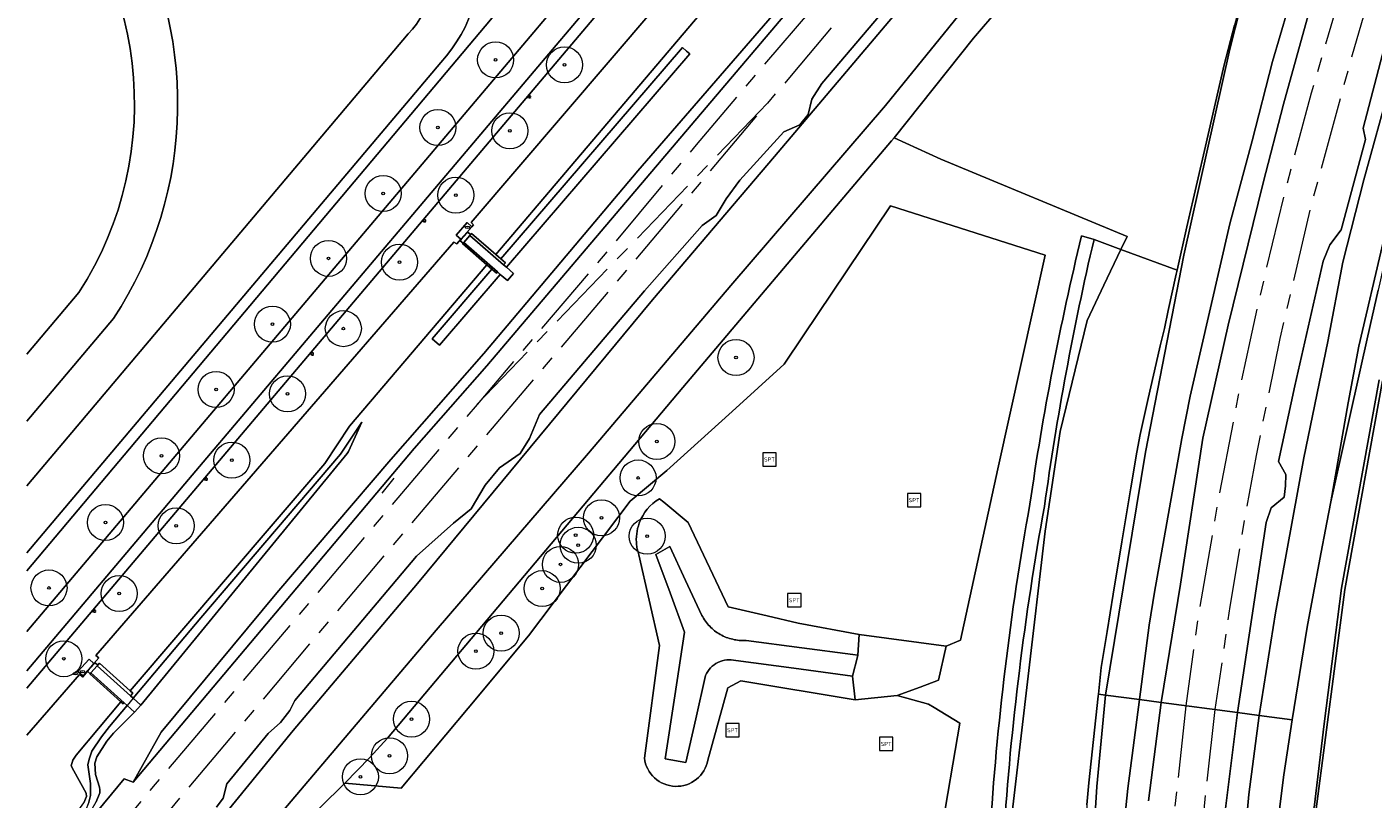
# Model space of a CAD drawing. Header units: metres. Extents: x 187482 to 189800, y 333582 to 335019.
# Tile 18 of 256: x 187483 to 187670, y 333911 to 334018. Entities that reach past the tile are written whole.
import ezdxf
from ezdxf.enums import TextEntityAlignment as Align

# ---------------------------------------------------------------- set-up
doc = ezdxf.new("R2010")
doc.units = ezdxf.units.M
doc.linetypes.add('AM-AS-SO', pattern=[16, 10, -2, 2, -2])
doc.layers.get('0').update_dxf_attribs({"color": 252, "lineweight": 18})
for name, color, linetype, lineweight in [('B-WE-AM-AS_SPOOR_TREIN-G', 252, 'AM-AS-SO', 18), ('B-WE-GR-BEPLANTING_CULTUUR_BOSPLANTSOEN-GV', 252, 'Continuous', 18), ('B-WE-GR-BEPLANTING_CULTUUR_HEESTERS-GV', 252, 'Continuous', 18), ('B-WE-GR-BOOM-S', 252, 'Continuous', 18), ('B-WE-GR-GRAS-GV', 252, 'Continuous', 18), ('B-WE-GW-TALUD_KRUIN-G', 252, 'Continuous', 18), ('B-WE-IE-MEUBILAIR-S', 252, 'Continuous', 18), ('B-WE-IE-MEUBILAIR_WEGMEUBILAIR-S', 252, 'Continuous', 18), ('B-WE-IE-TERREINAFSCHEIDING_KUNSTMATIG_HEKWERK-G', 252, 'IE-TERREINAFSCHEIDING_KUNSTMATIG-SO', 18), ('B-WE-KW-KUNSTWERK_GELUIDSWERING_SCHERM-G', 252, 'Continuous', 18), ('B-WE-OG-TERREIN_BEGROEID-GV', 252, 'Continuous', 18), ('B-WE-OG-WATER_GREPPEL-GV', 252, 'Continuous', 18), ('B-WE-OG-WEG-GV', 252, 'Continuous', 18), ('B-WE-VH-GESLOTENVERHARDING-GV', 252, 'Continuous', 18), ('B-WE-VH-GESLOTENVERHARDING_ASFALT-GV', 252, 'Continuous', 18), ('B-WE-VH-HALFVERHARDING-GV', 252, 'Continuous', 18), ('B-WE-VH-HALFVERHARDING_GRASBETONSTEEN-GV', 252, 'Continuous', 18), ('B-WE-VH-ONVERHARD-GV', 252, 'Continuous', 18), ('B-WE-VH-OPENVERHARDING_TEGEL-GV', 252, 'Continuous', 18), ('B-WE-VH-ROOSTER-GV', 252, 'Continuous', 18)]:
    doc.layers.add(name, color=color, linetype=linetype, lineweight=lineweight)
doc.styles.add('NLCS-ISO', font='NLCS-ISO.ttf')
doc.linetypes.add('IE-TERREINAFSCHEIDING_KUNSTMATIG-SO', pattern='A,4,[82,NLCS.SHX,S=0.75,R=90,X=0,Y=0],4,-2', length=10)

# ---------------------------------------------------------------- blocks, each defined once
blk = doc.blocks.new('SIE-MEUBILAIR_PAAL_LICHTMAST-SO')
for points in [[(-0.62, 0), (-1, 0)], [(-0.71, 0.71), (-0.44, 0.44)], [(0, 1), (0, 0.62)], [(0.44, 0.44), (0.71, 0.71)], [(1, 0), (0.62, 0)], [(-0.71, -0.71), (-0.44, -0.44)], [(0, -0.62), (0, -1)], [(0.44, -0.44), (0.71, -0.71)]]:
    blk.add_lwpolyline(points)
blk.add_circle((0, 0), 0.5)
blk = doc.blocks.new('SIE-MEUBILAIR_PUT_BRANDKRAAN-SO')
blk.add_ellipse((0, 0), major_axis=(1.25, 0), ratio=0.54)
at = {"style": 'NLCS-ISO'}
blk.add_text('bk', height=0.75, dxfattribs=at).set_placement((0.03, 0), align=Align.MIDDLE_CENTER)
blk = doc.blocks.new('SIE-MEUBILAIR_PUT_WATERLEIDINGPUT-SO')
blk.add_ellipse((0, 0), major_axis=(1.25, 0), ratio=0.54)
at = {"style": 'NLCS-ISO'}
blk.add_text('wl', height=0.75, dxfattribs=at).set_placement((-0.14, 0), align=Align.MIDDLE_CENTER)
blk = doc.blocks.new('SIE-WEG_SPEELTOESTEL-SO')
at = {"flags": 128}
blk.add_lwpolyline([(-3.75, -3.75), (3.75, -3.75), (3.75, 3.75), (-3.75, 3.75)], close=True, dxfattribs=at)
at = {"style": 'NLCS-ISO'}
blk.add_text('SPT', height=2.25, dxfattribs=at).set_placement((0, 0), align=Align.MIDDLE_CENTER)
blk = doc.blocks.new('SGR-BOOM_GBKN-SO')
at = {"color": 0, "linetype": 'ByBlock', "lineweight": 18}
for radius in [2, 0.15]:
    blk.add_circle((0, 0), radius, dxfattribs=at)

msp = doc.modelspace()

# ---------------------------------------------------------------- linework, layer by layer
at = {"layer": 'B-WE-AM-AS_SPOOR_TREIN-G', "flags": 128}
for points in [[(187824.369, 334305.812), (187755.863, 334217.558), (187743.5, 334201.789), (187724.013, 334177.543), (187707.075, 334157.263), (187688.211, 334135.06), (187656.566, 334097.463), (187612.137, 334044.897), (187575.676, 334002.046), (187563.794, 333987.812), (187545.282, 333966.024), (187500.604, 333913.329), (187482.806, 333892.169)], [(187701.768, 334114.488), (187697.783, 334106.453), (187691.563, 334093.204), (187686.36, 334081.371), (187682.946, 334073.284), (187679.072, 334063.537), (187675.685, 334054.624), (187672.031, 334044.496), (187668.551, 334034.257), (187664.695, 334021.758), (187661.016, 334009.216), (187657.287, 333995.239), (187654.601, 333984.119), (187652.53, 333974.99), (187650.895, 333967.292), (187648.043, 333952.387), (187645.429, 333937.286), (187643.617, 333924.219)], [(187705.245, 334112.758), (187700.595, 334103.262), (187694.408, 334089.728), (187689.933, 334079.453), (187686.199, 334070.461), (187680.719, 334056.38), (187676.457, 334044.698), (187672.574, 334033.358), (187668.335, 334020.045), (187666.247, 334012.892), (187661.052, 333993.847), (187656.645, 333975.142), (187653.355, 333958.934), (187651.461, 333948.496), (187649.741, 333938.003), (187647.635, 333923.687)], [(187657.283, 334090.785), (187650.742, 334083.617), (187627.494, 334057.064), (187602.703, 334028.162), (187589.09, 334011.919), (187585.552, 334007.808), (187567.11, 333985.962), (187535.246, 333948.479), (187493.226, 333898.623), (187482.806, 333886.386)], [(187585.552, 334007.808), (187565.698, 333987.168), (187564.997, 333986.515), (187545.282, 333966.024)], [(187643.617, 333924.219), (187641.724, 333906.791), (187640.513, 333893.943), (187639.938, 333886.125), (187639.054, 333870.758), (187638.678, 333862.809), (187638.307, 333842.654), (187638.214, 333829.218), (187638.404, 333799.388), (187638.686, 333772.218), (187638.64, 333765.4), (187639.412, 333652.995), (187639.739, 333621.568), (187639.667, 333612.356), (187639.768, 333601.215), (187639.965, 333591.072), (187640.001, 333583.97)], [(187647.635, 333923.687), (187645.892, 333907.884), (187644.602, 333894.454), (187644.088, 333888.4), (187643.357, 333877.223), (187642.828, 333865.183), (187642.586, 333857.201), (187642.252, 333835.682), (187642.244, 333827.335), (187642.307, 333806.317), (187642.663, 333754.637), (187642.965, 333731.791), (187643.251, 333692.016), (187643.22, 333680.41), (187643.461, 333655.601), (187643.488, 333635.78), (187643.65, 333626.203), (187643.965, 333587.892), (187643.977, 333583.97)]]:
    msp.add_lwpolyline(points, dxfattribs=at)
at = {"layer": 'B-WE-GR-BEPLANTING_CULTUUR_BOSPLANTSOEN-GV', "flags": 128}
for points in [[(187609.618, 334000.042), (187603.122, 334003.005), (187602.791, 334002.604), (187599.723, 333998.977), (187573.809, 333968.347), (187532.842, 333919.736), (187530.406, 333917.028), (187526.901, 333913.468), (187534.749, 333912.782), (187544.033, 333923.892), (187552.4, 333933.904), (187566.527, 333952.616), (187571.618, 333956.859), (187580.656, 333965.05), (187587.896, 333971.612), (187590.525, 333975.521), (187602.657, 333993.559), (187624.101, 333986.719), (187617.507, 333957.062), (187612.333, 333933.328), (187610.382, 333932.467), (187609.302, 333927.752), (187606.738, 333926.818), (187603.548, 333925.655), (187607.903, 333924.447), (187608.682, 333923.971), (187612.234, 333921.801), (187609.639, 333906.339)], [(187629.152, 333989.42), (187630.876, 333988.911), (187634.615, 333987.528), (187635.478, 333989.313), (187609.618, 334000.042)]]:
    msp.add_lwpolyline(points, dxfattribs=at)
at = {"layer": 'B-WE-GR-BEPLANTING_CULTUUR_BOSPLANTSOEN-GV'}
for points in [[(187625.121, 333970.886, -0.0119233), (187629.152, 333989.42)], [(187621.982, 333952.18, -0.0120303), (187625.121, 333970.886)], [(187618.54, 333929.332, -0.0145307), (187621.982, 333952.18)], [(187616.43, 333906.323, -0.0145175), (187618.54, 333929.332)]]:
    msp.add_lwpolyline(points, format="xyb", dxfattribs=at)
at = {"layer": 'B-WE-GR-BEPLANTING_CULTUUR_HEESTERS-GV', "flags": 128}
msp.add_lwpolyline([(187670.423, 333969.427), (187665.231, 333940.519), (187662.826, 333921.7), (187661.423, 333910.109), (187657.934, 333907.01), (187655.6, 333878.333), (187654.482, 333859.328), (187655.624, 333855.165), (187655.428, 333851.492), (187654.693, 333830.938), (187653.836, 333791.307), (187653.533, 333791.318), (187653.507, 333790.943), (187654.61, 333790.767), (187654.676, 333815.928), (187655.278, 333838.554), (187656.127, 333855.452), (187655.016, 333860.237), (187655.624, 333870.751), (187656.7, 333887.9), (187658.386, 333906.672), (187661.669, 333909.543), (187665.698, 333940.361), (187670.89, 333969.269)], dxfattribs=at)
at = {"layer": 'B-WE-GR-GRAS-GV', "flags": 128}
for points in [[(187482.806, 333897.992), (187487.91, 333903.943), (187496.309, 333914.082), (187497.567, 333913.637), (187501.418, 333920.571), (187517.488, 333939.89), (187533.308, 333958.387), (187546.216, 333973.088), (187567.583, 333998.442), (187591.007, 334025.504), (187609.533, 334048.028), (187629.989, 334071.91), (187666.129, 334114.818), (187667.555, 334115.702), (187688.794, 334141.65), (187702.22, 334158.515)], [(187482.806, 333877.609), (187505.587, 333903.44), (187519.73, 333920.775), (187537.023, 333941.181), (187569.588, 333980.551), (187586.525, 334000.4), (187615.228, 334034.286), (187634.094, 334056.384), (187664.698, 334092.477), (187667.023, 334094.823), (187667.924, 334095.527), (187668.971, 334096.192), (187670.418, 334098.304)], [(187670.418, 334098.304), (187668.971, 334096.192), (187667.924, 334095.527), (187667.023, 334094.823), (187664.698, 334092.477), (187634.094, 334056.384), (187615.228, 334034.286), (187586.525, 334000.4), (187569.588, 333980.551), (187537.023, 333941.181), (187519.73, 333920.775), (187505.587, 333903.44), (187482.806, 333877.609)], [(187482.806, 333869.123), (187507.34, 333896.689), (187539.599, 333934.725), (187560.708, 333959.256), (187580.496, 333982.507), (187601.944, 334007.483), (187623.903, 334034.571), (187647.844, 334063.011), (187660.121, 334076.849), (187666.157, 334084.105), (187667.905, 334087.142), (187670.191, 334090.14)], [(187671.057, 334060.831), (187669.275, 334056.133), (187665.93, 334046.804), (187663.751, 334040.317), (187657.77, 334020.816), (187655.652, 334013.572), (187652.842, 334002.596), (187649.71, 333991.05), (187644.215, 333967.162), (187643.077, 333961.271), (187639.251, 333939.966), (187638.544, 333935.416), (187637.182, 333925.071), (187640.178, 333924.676), (187642.887, 333941.067), (187645.962, 333961.356), (187649.501, 333976.999), (187654.33, 333996.777), (187657.174, 334007.658), (187660.68, 334020.325), (187663.756, 334030.511), (187667.89, 334042.782), (187675.033, 334063.386)], [(187618.058, 334039.881), (187593.125, 334010.543), (187591.731, 334008.378), (187591.223, 334006.243), (187590.033, 334004.806), (187587.856, 334003.82), (187581.748, 333997.129), (187579.812, 333994.55), (187578.45, 333992.226), (187576.494, 333990.826), (187568.502, 333981.778), (187553.935, 333964.633), (187552.544, 333961.271), (187551.231, 333959.205), (187548.386, 333957.213), (187546.396, 333954.812), (187544.436, 333951.523), (187541.987, 333949.568), (187536.853, 333944.976), (187519.963, 333924.959), (187519.31, 333923.576), (187517.978, 333921.895), (187516.286, 333920.38), (187510.564, 333913.385), (187510.056, 333911.417), (187509.122, 333910.135)], [(187506.437, 333893.437), (187526.2, 333912.756), (187526.901, 333913.468), (187530.406, 333917.028), (187532.842, 333919.736), (187573.809, 333968.347), (187599.723, 333998.977), (187602.791, 334002.604), (187603.122, 334003.005), (187614.174, 334016.819), (187621.46, 334025.376)], [(187651.893, 334023.902), (187649.713, 334015.324), (187643.328, 333986.718), (187638.042, 333959.375), (187632.472, 333925.694), (187637.182, 333925.071), (187638.544, 333935.416), (187639.251, 333939.966), (187643.077, 333961.271), (187644.215, 333967.162), (187649.71, 333991.05), (187652.842, 334002.596), (187655.652, 334013.572), (187657.77, 334020.816)], [(187650.386, 334018.616), (187648.942, 334013.128), (187648.106, 334009.54), (187646.357, 334001.835), (187645.172, 333996.862), (187643.763, 333990.652), (187642.397, 333984.65), (187642.265, 333984.068), (187641.184, 333979.056), (187640.645, 333976.561), (187640.044, 333974.155), (187639.5, 333971.719), (187638.373, 333966.825), (187637.301, 333961.858), (187636.811, 333959.388), (187635.97, 333954.429), (187634.744, 333946.955), (187633.55, 333939.681), (187632.709, 333934.536), (187631.868, 333929.514), (187631.493, 333925.824)], [(187672.178, 334019.54), (187668.215, 334004.345), (187668.538, 334002.758), (187665.147, 333990.231), (187663.585, 333988.146), (187662.651, 333985.888), (187658.723, 333968.618), (187656.488, 333958.081), (187657.507, 333956.296), (187657.448, 333954.717), (187657.275, 333953.141), (187655.479, 333951.671), (187654.777, 333949.632), (187650.764, 333923.278), (187653.782, 333922.88), (187656.053, 333937.102), (187660.012, 333958.63), (187663.315, 333974.736), (187665.424, 333985.76), (187668.333, 333997.177), (187671.984, 334010.388)], [(187671.984, 334010.388), (187668.333, 333997.177), (187665.424, 333985.76), (187663.315, 333974.736), (187660.012, 333958.63), (187656.053, 333937.102), (187653.782, 333922.88), (187658.391, 333922.279), (187660.448, 333935.105), (187662.222, 333944.554), (187663.177, 333949.639), (187663.756, 333952.509), (187666.146, 333966.235), (187667.604, 333974.089), (187670.976, 333988.516)], [(187670.976, 333988.516), (187667.604, 333974.089), (187666.146, 333966.235), (187663.756, 333952.509), (187668.077, 333972.039), (187669.198, 333976.957), (187670.306, 333981.853)], [(187482.806, 333900.957), (187489.765, 333909.459), (187490.713, 333910.739), (187491.056, 333911.651), (187491.035, 333912.076), (187489.323, 333915.202), (187488.942, 333915.886), (187489.195, 333916.687), (187489.657, 333917.381), (187495.835, 333924.772), (187491.556, 333928.642), (187491.576, 333928.664)], [(187629.705, 333887.784), (187631.272, 333912.997), (187632.472, 333925.694), (187631.493, 333925.824), (187631.464, 333925.546), (187630.168, 333913.506), (187629.883, 333910.489)], [(187634.632, 333903.768), (187635.58, 333912.761), (187637.182, 333925.071), (187632.472, 333925.694), (187631.272, 333912.997), (187629.705, 333887.784)], [(187638.436, 333911.045), (187640.178, 333924.676), (187637.182, 333925.071), (187635.58, 333912.761), (187634.632, 333903.768)], [(187482.806, 333899.015), (187491.7, 333909.664), (187492.437, 333910.879), (187492.904, 333912.134), (187492.914, 333912.534), (187492.863, 333912.915), (187492.303, 333914.67), (187492.221, 333916.273), (187492.489, 333917.112), (187493.9, 333919.282), (187494.806, 333920.435), (187496.913, 333922.499), (187497.736, 333923.332), (187496.716, 333924.254)], [(187651.133, 333898.585), (187652.341, 333911.884), (187653.782, 333922.88), (187650.764, 333923.278), (187649.101, 333909.958)], [(187655.92, 333904.379), (187657.192, 333914.614), (187658.391, 333922.279), (187653.782, 333922.88), (187652.341, 333911.884), (187651.133, 333898.585)]]:
    msp.add_lwpolyline(points, dxfattribs=at)
at = {"layer": 'B-WE-GR-GRAS-GV'}
for points in [[(187670.191, 334090.14), (187667.905, 334087.142), (187666.157, 334084.105), (187660.121, 334076.849), (187647.844, 334063.011), (187623.903, 334034.571), (187601.944, 334007.483), (187580.496, 333982.507), (187560.708, 333959.256), (187539.599, 333934.725), (187507.34, 333896.689), (187482.806, 333869.123)], [(187631.493, 333925.824), (187632.472, 333925.694), (187638.042, 333959.375), (187643.328, 333986.718), (187649.713, 334015.324), (187651.893, 334023.902), (187653.343, 334029.237), (187654.887, 334034.356), (187658.306, 334045.085), (187660.405, 334051.026), (187665.403, 334063.506), (187668.761, 334073.035), (187670.219, 334076.882)], [(187576.85, 334020.951), (187547.853, 333986.831), (187548.573, 333986.202), (187573.762, 334015.529), (187574.326, 334015.045), (187574.778, 334014.657), (187549.341, 333985.04), (187550.324, 333984.181), (187549.468, 333983.202), (187548.494, 333984.054), (187540.074, 333974.25), (187539.058, 333975.123), (187547.335, 333984.76), (187546.622, 333985.383), (187527.587, 333962.985), (187524.136, 333957.809), (187497.124, 333926.304), (187497.489, 333925.974), (187497.157, 333925.607), (187497.554, 333925.249), (187506.954, 333936.417), (187526.328, 333959.128), (187529.285, 333963.536), (187527.436, 333959.505), (187527.228, 333959.197), (187498.607, 333924.296), (187497.736, 333923.332), (187496.913, 333922.499), (187494.806, 333920.435), (187493.9, 333919.282), (187492.489, 333917.112), (187492.221, 333916.273), (187492.303, 333914.67), (187492.863, 333912.915), (187492.914, 333912.534), (187492.904, 333912.134), (187492.437, 333910.879)], [(187491.576, 333928.664), (187491.206, 333928.999), (187491.307, 333929.111), (187491.295, 333929.122), (187490.509, 333928.202), (187490.093, 333928.54), (187482.806, 333920.137)], [(187496.716, 333924.254), (187494.252, 333921.327), (187493.159, 333919.887), (187491.796, 333917.906), (187491.426, 333916.815), (187491.267, 333916.021), (187491.616, 333913.42), (187491.623, 333911.752), (187491.406, 333910.844), (187490.876, 333909.562), (187489.855, 333908.238), (187488.138, 333906.407), (187482.806, 333899.986)], [(187491.406, 333910.844), (187491.623, 333911.752), (187491.616, 333913.42), (187491.267, 333916.021), (187491.426, 333916.815), (187491.796, 333917.906), (187493.159, 333919.887), (187494.252, 333921.327), (187496.716, 333924.254), (187496.285, 333924.643), (187496.147, 333924.49), (187495.835, 333924.772), (187489.657, 333917.381), (187489.195, 333916.687), (187488.942, 333915.886), (187489.323, 333915.202), (187491.035, 333912.076), (187491.056, 333911.651), (187490.713, 333910.739)]]:
    msp.add_lwpolyline(points, dxfattribs=at)
at = {"layer": 'B-WE-GR-GRAS-GV', "flags": 128}
for points in [[(187595.794, 334050.318), (187595.403, 334050.63), (187595.489, 334050.737), (187595.397, 334050.811), (187544.442, 333991.267), (187544.79, 333990.947), (187544.54, 333990.663), (187543.85, 333989.879), (187543.91, 333989.827), (187543.998, 333989.928), (187544.375, 333989.599), (187544.51, 333989.753), (187547.853, 333986.831), (187576.85, 334020.951), (187599.533, 334047.163), (187595.712, 334050.215)], [(187543.322, 333988.394), (187542.945, 333988.723), (187543.084, 333988.881), (187543.02, 333988.937), (187542.461, 333988.301), (187542.054, 333988.546), (187492.387, 333931.186), (187492.777, 333930.856), (187492.101, 333930.065), (187492.139, 333930.031), (187492.279, 333930.186), (187492.65, 333929.85), (187492.898, 333930.125), (187497.124, 333926.304), (187524.136, 333957.809), (187527.587, 333962.985), (187546.622, 333985.383), (187543.259, 333988.323)], [(187497.554, 333925.249), (187498.607, 333924.296), (187527.228, 333959.197), (187527.436, 333959.505), (187529.285, 333963.536), (187526.328, 333959.128), (187506.954, 333936.417)]]:
    msp.add_lwpolyline(points, close=True, dxfattribs=at)
at = {"layer": 'B-WE-GW-TALUD_KRUIN-G', "flags": 128}
for points in [[(187497.567, 333913.637), (187536.56, 333959.909), (187546.618, 333971.36), (187595.011, 334028.365), (187607.812, 334043.979), (187622.392, 334061.123), (187655.024, 334100.053), (187667.555, 334115.702)], [(187498.607, 333924.296), (187527.228, 333959.197), (187527.436, 333959.505), (187529.285, 333963.536)], [(187632.472, 333925.694), (187631.272, 333912.997), (187629.705, 333887.784), (187628.723, 333865.408), (187628.47, 333812.042), (187628.959, 333806.897), (187628.93, 333801.064), (187628.797, 333796.469), (187629.018, 333790.627), (187629.299, 333789.12), (187629.713, 333788.095), (187630.282, 333787.407), (187631.08, 333786.895), (187632.935, 333786.075)], [(187482.806, 333899.015), (187491.7, 333909.664), (187492.437, 333910.879), (187492.904, 333912.134), (187492.914, 333912.534), (187492.863, 333912.915), (187492.303, 333914.67), (187492.221, 333916.273), (187492.489, 333917.112), (187493.9, 333919.282), (187494.806, 333920.435), (187496.913, 333922.499), (187497.736, 333923.332)], [(187647.763, 333785.47), (187649.1, 333786.61), (187649.935, 333787.661), (187650.581, 333788.967), (187650.801, 333790.511), (187650.837, 333792.047), (187650.441, 333796.501), (187650.713, 333825.716), (187651.127, 333839.711), (187651.536, 333859.088), (187651.697, 333862.587), (187652.854, 333876.826), (187653.417, 333880.759), (187654.196, 333883.087), (187654.422, 333886.314), (187654.866, 333892.429), (187655.92, 333904.379), (187657.192, 333914.614), (187658.391, 333922.279)]]:
    msp.add_lwpolyline(points, dxfattribs=at)
at = {"layer": 'B-WE-IE-TERREINAFSCHEIDING_KUNSTMATIG_HEKWERK-G', "ltscale": 0.2, "flags": 128}
for points in [[(187896.887, 334347.79), (187895.26, 334346.017), (187881.815, 334330.141), (187875.404, 334322.491), (187872.193, 334318.68), (187867.562, 334313.098), (187864.128, 334309.082), (187862.449, 334307.173), (187860.772, 334305.032), (187857.329, 334300.81), (187852.3, 334294.665), (187849.062, 334290.623), (187845.947, 334286.803), (187835.569, 334274.117), (187830.444, 334267.778), (187825.721, 334261.507), (187820.099, 334253.9), (187818.248, 334251.524), (187813.918, 334245.612), (187807.778, 334237.533), (187804.751, 334233.538), (187800.298, 334227.502), (187794.26, 334219.622), (187791.079, 334215.712), (187785.48, 334207.796), (187782.548, 334203.745), (187779.381, 334199.512), (187776.414, 334195.451), (187773.446, 334191.425), (187770.486, 334187.408), (187767.552, 334183.379), (187764.711, 334179.252), (187760.676, 334172.95), (187756.867, 334166.778), (187753.503, 334161.175), (187750.411, 334155.82), (187746.694, 334149.321), (187741.789, 334140.626), (187738.083, 334134.122), (187734.325, 334127.572), (187730.572, 334121.13), (187724.93, 334123.613), (187722.697, 334119.416), (187717.828, 334110.262), (187714.205, 334103.1), (187711.24, 334096.92), (187707.998, 334090.147), (187704.911, 334083.304), (187701.88, 334076.448), (187699.426, 334070.692), (187696.987, 334064.932), (187694.413, 334058.774), (187692.092, 334053.024), (187689.506, 334046.404), (187687.32, 334040.589), (187685.15, 334034.62), (187683.139, 334028.95), (187681.091, 334022.851), (187679.383, 334017.752), (187678.066, 334013.378), (187676.08, 334006.127), (187672.383, 333990.885), (187671.388, 333986.716), (187670.627, 333983.295), (187670.306, 333981.853), (187669.198, 333976.957), (187668.077, 333972.039), (187663.756, 333952.509), (187663.177, 333949.639), (187662.222, 333944.554), (187660.448, 333935.105), (187658.391, 333922.279), (187657.192, 333914.614), (187655.92, 333904.379), (187654.866, 333892.429), (187654.422, 333886.314), (187654.196, 333883.087), (187654.084, 333881.491), (187653.283, 333868.923), (187653.121, 333864.69), (187652.832, 333857.745), (187652.649, 333854.319), (187652.295, 333845.764), (187652.088, 333840.084), (187651.979, 333833.469), (187651.926, 333828.494), (187651.904, 333824.217), (187651.886, 333815.964), (187651.832, 333808.603), (187651.753, 333801.861), (187651.657, 333796.058), (187651.613, 333791.352), (187651.609, 333790.974), (187651.579, 333788.499)], [(187614.174, 334016.819), (187621.46, 334025.376), (187622.446, 334026.549), (187627.42, 334032.457), (187637.252, 334044.018), (187641.544, 334049.037), (187645.29, 334053.435), (187658.366, 334068.798), (187665.014, 334064.103), (187663.114, 334058.678), (187661.551, 334054.484), (187659.527, 334048.881), (187658.125, 334044.863), (187656.593, 334039.948), (187655.445, 334036.273), (187654.129, 334031.977), (187653.046, 334028.304), (187652.271, 334025.596), (187650.386, 334018.616), (187648.942, 334013.128), (187648.106, 334009.54), (187646.357, 334001.835), (187645.172, 333996.862), (187643.763, 333990.652), (187642.397, 333984.65), (187642.265, 333984.068), (187641.184, 333979.056), (187640.645, 333976.561), (187640.044, 333974.155), (187639.5, 333971.719), (187638.373, 333966.825), (187637.301, 333961.858), (187636.811, 333959.388), (187635.97, 333954.429), (187634.744, 333946.955), (187633.55, 333939.681), (187632.709, 333934.536), (187631.868, 333929.514), (187631.493, 333925.824), (187631.464, 333925.546), (187630.168, 333913.506), (187629.883, 333910.489), (187628.918, 333890.186), (187628.606, 333882.769), (187628.331, 333875.246), (187628.141, 333872.3), (187627.884, 333865.301), (187627.855, 333860.15), (187627.871, 333855.127), (187627.812, 333850.051), (187627.893, 333845.094), (187627.868, 333837.52), (187627.89, 333829.957), (187627.941, 333822.381), (187627.932, 333814.781), (187627.941, 333804.731), (187627.994, 333799.682), (187627.978, 333794.639), (187628.008, 333786.675), (187628.011, 333785.715)], [(187544.442, 333991.267), (187595.397, 334050.811)], [(187558.408, 334032.847), (187482.806, 333942.939)], [(187634.615, 333987.528), (187635.478, 333989.313), (187609.618, 334000.042), (187603.122, 334003.005)], [(187543.85, 333989.879), (187544.54, 333990.663), (187544.79, 333990.947)], [(187544.79, 333990.947), (187544.442, 333991.267)], [(187492.387, 333931.186), (187542.054, 333988.546)], [(187542.054, 333988.546), (187542.461, 333988.301)], [(187542.461, 333988.301), (187543.02, 333988.937)], [(187543.02, 333988.937), (187543.85, 333989.879)], [(187532.103, 333953.704), (187533.757, 333955.784)], [(187492.101, 333930.065), (187492.777, 333930.856)], [(187492.777, 333930.856), (187492.387, 333931.186)], [(187490.509, 333928.202), (187491.295, 333929.122)], [(187491.295, 333929.122), (187492.101, 333930.065)], [(187482.806, 333920.137), (187490.093, 333928.54)], [(187490.093, 333928.54), (187490.509, 333928.202)]]:
    msp.add_lwpolyline(points, dxfattribs=at)
at = {"layer": 'B-WE-KW-KUNSTWERK_GELUIDSWERING_SCHERM-G', "flags": 128}
msp.add_lwpolyline([(187662.826, 333921.7), (187661.423, 333910.109), (187657.934, 333907.01), (187655.6, 333878.333), (187654.482, 333859.328), (187655.624, 333855.165), (187655.428, 333851.492), (187654.693, 333830.938), (187653.836, 333791.307)], dxfattribs=at)
at = {"layer": 'B-WE-OG-TERREIN_BEGROEID-GV', "flags": 128}
for points in [[(187482.806, 333942.939), (187558.408, 334032.847), (187553.238, 334037.191), (187503.133, 334079.291)], [(187621.46, 334025.376), (187614.174, 334016.819), (187603.122, 334003.005), (187609.618, 334000.042), (187635.478, 333989.313), (187634.615, 333987.528), (187642.397, 333984.65), (187643.763, 333990.652), (187645.172, 333996.862), (187646.357, 334001.835), (187648.106, 334009.54), (187648.942, 334013.128), (187650.386, 334018.616)], [(187482.806, 333954.717), (187535.726, 334017.408)], [(187540.247, 334013.462), (187482.806, 333945.416)], [(187617.507, 333957.062), (187624.101, 333986.719), (187602.657, 333993.559), (187590.525, 333975.521), (187587.896, 333971.612), (187580.656, 333965.05), (187571.618, 333956.859), (187566.527, 333952.616), (187552.4, 333933.904), (187544.033, 333923.892), (187534.749, 333912.782), (187526.901, 333913.468), (187526.2, 333912.756), (187506.437, 333893.437)], [(187629.883, 333910.489), (187630.168, 333913.506), (187631.464, 333925.546), (187631.493, 333925.824), (187631.868, 333929.514), (187632.709, 333934.536), (187633.55, 333939.681), (187634.744, 333946.955), (187635.97, 333954.429), (187636.811, 333959.388), (187637.301, 333961.858), (187638.373, 333966.825), (187639.5, 333971.719), (187640.044, 333974.155), (187640.645, 333976.561), (187641.184, 333979.056), (187642.265, 333984.068), (187642.397, 333984.65), (187634.615, 333987.528), (187632.215, 333982.566), (187629.936, 333977.639), (187626.159, 333962.251), (187624.085, 333948.452), (187619.192, 333906.627)], [(187482.806, 333973), (187490.016, 333981.541)], [(187670.306, 333981.853), (187669.198, 333976.957), (187668.077, 333972.039), (187663.756, 333952.509), (187663.177, 333949.639), (187662.222, 333944.554), (187660.448, 333935.105), (187658.391, 333922.279), (187657.192, 333914.614), (187655.92, 333904.379)], [(187670.89, 333969.269), (187665.698, 333940.361), (187661.669, 333909.543), (187658.386, 333906.672), (187656.7, 333887.9), (187655.624, 333870.751), (187655.016, 333860.237), (187656.127, 333855.452), (187655.278, 333838.554), (187654.676, 333815.928), (187654.61, 333790.767), (187653.507, 333790.943), (187653.533, 333791.318), (187653.836, 333791.307), (187654.693, 333830.938), (187655.428, 333851.492), (187655.624, 333855.165), (187654.482, 333859.328), (187655.6, 333878.333), (187657.934, 333907.01), (187661.423, 333910.109), (187662.826, 333921.7), (187665.231, 333940.519), (187670.423, 333969.427)], [(187570.58, 333952.943), (187571.175, 333952.447), (187574.545, 333949.64), (187580.092, 333937.942), (187585.521, 333936.683), (187589.822, 333935.685), (187598.267, 333934.099), (187610.382, 333932.467), (187612.333, 333933.328), (187617.507, 333957.062)], [(187582.588, 333933.284), (187590.322, 333932.258), (187597.386, 333931.321), (187598.122, 333931.223), (187598.267, 333934.099), (187589.822, 333935.685), (187585.521, 333936.683), (187580.092, 333937.942), (187574.545, 333949.64), (187571.175, 333952.447), (187570.58, 333952.943)], [(187576.466, 333936.752), (187574.208, 333941.596), (187572.003, 333946.325), (187570.09, 333945.216), (187572.049, 333939.88), (187574.058, 333934.405), (187572.713, 333925.589), (187571.379, 333916.839), (187574.255, 333916.356), (187575.616, 333922.421), (187576.963, 333928.421)], [(187576.963, 333928.421), (187575.616, 333922.421), (187574.255, 333916.356), (187571.379, 333916.839), (187572.713, 333925.589), (187574.058, 333934.405), (187572.049, 333939.88), (187570.09, 333945.216), (187572.003, 333946.325), (187574.208, 333941.596), (187576.466, 333936.752)], [(187568.489, 333916.946), (187570.562, 333932.565), (187567.704, 333945.174)], [(187567.704, 333945.174), (187570.562, 333932.565), (187568.489, 333916.946)], [(187597.368, 333928.332), (187598.069, 333931.02), (187598.122, 333931.223), (187597.386, 333931.321), (187590.322, 333932.258), (187582.588, 333933.284)], [(187577.294, 333916.662), (187580.056, 333926.699), (187581.851, 333927.678), (187597.739, 333925.046), (187597.368, 333928.332), (187589.236, 333929.421), (187581.17, 333930.502)], [(187581.17, 333930.502), (187589.236, 333929.421), (187597.368, 333928.332)], [(187609.639, 333906.339), (187612.234, 333921.801), (187608.682, 333923.971), (187607.903, 333924.447), (187603.548, 333925.655), (187597.739, 333925.046), (187581.851, 333927.678), (187580.056, 333926.699), (187577.294, 333916.662)]]:
    msp.add_lwpolyline(points, dxfattribs=at)
at = {"layer": 'B-WE-OG-TERREIN_BEGROEID-GV'}
for points in [[(187536.307, 334046.857, -0.4521617), (187540.247, 334013.462)], [(187490.016, 333981.541, 0.3598344), (187482.806, 334042.596)], [(187535.726, 334017.408, 0.4586586), (187532.677, 334042.07)], [(187495.671, 334036.155, -0.2909685), (187494.841, 333977.956)], [(187567.777, 333949.564, -0.1708127), (187570.58, 333952.943)], [(187570.58, 333952.943, 0.1708127), (187567.777, 333949.564)], [(187567.407, 333946.522, -0.1169771), (187567.777, 333949.564)], [(187567.777, 333949.564, 0.1169771), (187567.407, 333946.522)], [(187567.455, 333946.179, -0.011838), (187567.407, 333946.522)], [(187567.407, 333946.522, 0.011838), (187567.455, 333946.179)], [(187567.52, 333945.84, -0.0147718), (187567.455, 333946.179)], [(187567.455, 333946.179, 0.0147718), (187567.52, 333945.84)], [(187567.603, 333945.505, -0.0091341), (187567.52, 333945.84)], [(187567.52, 333945.84, 0.0091341), (187567.603, 333945.505)], [(187567.704, 333945.174, -0.0091348), (187567.603, 333945.505)], [(187567.603, 333945.505, 0.0091348), (187567.704, 333945.174)], [(187577.544, 333935.242, -0.0726818), (187576.466, 333936.752)], [(187576.466, 333936.752, 0.0726818), (187577.544, 333935.242)], [(187579.009, 333934.103, -0.0729748), (187577.544, 333935.242)], [(187577.544, 333935.242, 0.0729748), (187579.009, 333934.103)], [(187580.739, 333933.432, -0.0725501), (187579.009, 333934.103)], [(187579.009, 333934.103, 0.0725501), (187580.739, 333933.432)], [(187582.588, 333933.284, -0.0724834), (187580.739, 333933.432)], [(187580.739, 333933.432, 0.0724834), (187582.588, 333933.284)], [(187579.907, 333930.574, -0.0855487), (187581.17, 333930.502)], [(187581.17, 333930.502, 0.0855487), (187579.907, 333930.574)], [(187576.963, 333928.421, -0.0859459), (187577.673, 333929.468)], [(187577.673, 333929.468, 0.0859459), (187576.963, 333928.421)], [(187577.673, 333929.468, -0.0871155), (187578.694, 333930.215)], [(187578.694, 333930.215, 0.0871155), (187577.673, 333929.468)], [(187578.694, 333930.215, -0.0865452), (187579.907, 333930.574)], [(187579.907, 333930.574, 0.0865452), (187578.694, 333930.215)], [(187569.908, 333914.202, -0.1789492), (187568.489, 333916.946)], [(187568.489, 333916.946, 0.1789492), (187569.908, 333914.202)], [(187577.294, 333916.662, -0.17875), (187575.701, 333914.015)], [(187575.701, 333914.015, 0.17875), (187577.294, 333916.662)], [(187572.77, 333913.039, -0.1785892), (187569.908, 333914.202)], [(187569.908, 333914.202, 0.1785892), (187572.77, 333913.039)], [(187575.701, 333914.015, -0.178831), (187572.77, 333913.039)], [(187572.77, 333913.039, 0.178831), (187575.701, 333914.015)]]:
    msp.add_lwpolyline(points, format="xyb", dxfattribs=at)
msp.add_lwpolyline([(187494.841, 333977.956), (187482.806, 333963.699)], dxfattribs=at)
at = {"layer": 'B-WE-OG-TERREIN_BEGROEID-GV', "flags": 128}
msp.add_lwpolyline([(187598.122, 333931.223), (187598.069, 333931.02), (187597.368, 333928.332), (187597.739, 333925.046), (187603.548, 333925.655), (187606.738, 333926.818), (187609.302, 333927.752), (187610.382, 333932.467), (187598.267, 333934.099)], close=True, dxfattribs=at)
at = {"layer": 'B-WE-OG-WATER_GREPPEL-GV', "flags": 128}
for points in [[(187549.341, 333985.04), (187574.778, 334014.657), (187574.326, 334015.045), (187573.762, 334015.529), (187548.573, 333986.202), (187549.195, 333985.657), (187548.953, 333985.38)], [(187547.335, 333984.76), (187539.058, 333975.123), (187540.074, 333974.25), (187548.494, 333984.054), (187548.097, 333984.401), (187547.945, 333984.227)]]:
    msp.add_lwpolyline(points, close=True, dxfattribs=at)
at = {"layer": 'B-WE-OG-WEG-GV'}
msp.add_lwpolyline([(187606.691, 334099.99), (187606.171, 334099.443), (187605.986, 334099.631), (187603.945, 334097.236), (187604.274, 334096.866), (187603.193, 334095.168), (187592.508, 334082.754), (187580.6, 334068.752), (187569.224, 334055.103), (187557.877, 334041.649), (187556.103, 334039.869), (187555.741, 334040.199), (187553.684, 334037.721), (187553.238, 334037.191), (187558.408, 334032.847), (187482.806, 333942.939)], dxfattribs=at)
at = {"layer": 'B-WE-OG-WEG-GV', "flags": 128}
for points in [[(187482.806, 333934.526), (187503.097, 333958.5), (187604.429, 334078.305)], [(187609.557, 334076.487), (187506.974, 333955.248), (187497.044, 333943.507), (187482.806, 333926.648)], [(187482.806, 333920.137), (187490.093, 333928.54), (187490.509, 333928.202), (187491.295, 333929.122), (187491.269, 333929.145), (187490.558, 333928.359), (187489.891, 333928.963), (187491.433, 333930.669), (187492.101, 333930.065), (187492.777, 333930.856), (187492.387, 333931.186), (187542.054, 333988.546), (187542.461, 333988.301), (187543.02, 333988.937), (187542.368, 333989.507), (187543.882, 333991.238), (187544.54, 333990.663), (187544.79, 333990.947), (187544.442, 333991.267), (187595.397, 334050.811)], [(187615.222, 333877.236), (187617.023, 333877.796), (187619.192, 333906.627), (187624.085, 333948.452), (187626.159, 333962.251), (187629.936, 333977.639), (187632.215, 333982.566), (187634.615, 333987.528), (187630.876, 333988.911)]]:
    msp.add_lwpolyline(points, dxfattribs=at)
at = {"layer": 'B-WE-OG-WEG-GV'}
for points in [[(187630.876, 333988.911, 0.0114833), (187627.008, 333970.457)], [(187627.008, 333970.457, 0.0115001), (187623.992, 333951.844)], [(187623.992, 333951.844, 0.0142475), (187620.513, 333929.039)], [(187620.513, 333929.039, 0.0142391), (187618.336, 333906.074)]]:
    msp.add_lwpolyline(points, format="xyb", dxfattribs=at)
at = {"layer": 'B-WE-VH-GESLOTENVERHARDING-GV', "flags": 128}
for points in [[(187544.267, 333989.475), (187544.375, 333989.599), (187543.998, 333989.928), (187543.91, 333989.827), (187543.084, 333988.881), (187542.945, 333988.723), (187543.322, 333988.394), (187543.411, 333988.497)], [(187550.324, 333984.181), (187549.341, 333985.04), (187548.953, 333985.38), (187544.267, 333989.475), (187543.411, 333988.497), (187548.097, 333984.401), (187548.494, 333984.054), (187549.468, 333983.202)], [(187492.567, 333929.759), (187492.65, 333929.85), (187492.279, 333930.186), (187492.139, 333930.031), (187491.307, 333929.111), (187491.206, 333928.999), (187491.576, 333928.664), (187491.695, 333928.795)], [(187497.554, 333925.249), (187497.157, 333925.607), (187492.567, 333929.759), (187491.695, 333928.795), (187496.285, 333924.643), (187496.716, 333924.254), (187497.736, 333923.332), (187498.607, 333924.296)]]:
    msp.add_lwpolyline(points, close=True, dxfattribs=at)
at = {"layer": 'B-WE-VH-GESLOTENVERHARDING_ASFALT-GV', "flags": 128}
for points in [[(187604.429, 334078.305), (187503.097, 333958.5), (187482.806, 333934.526)], [(187505.756, 333956.218), (187608.547, 334077.679)], [(187482.806, 333945.416), (187540.247, 334013.462)], [(187490.016, 333981.541), (187482.806, 333973)], [(187482.806, 333963.699), (187494.841, 333977.956)], [(187482.806, 333929.081), (187505.756, 333956.218)]]:
    msp.add_lwpolyline(points, dxfattribs=at)
at = {"layer": 'B-WE-VH-GESLOTENVERHARDING_ASFALT-GV'}
for points in [[(187540.247, 334013.462, 0.4521617), (187536.307, 334046.857)], [(187482.806, 334042.596, -0.3598344), (187490.016, 333981.541)], [(187532.677, 334042.07, -0.4586586), (187535.726, 334017.408)], [(187494.841, 333977.956, 0.2909685), (187495.671, 334036.155)]]:
    msp.add_lwpolyline(points, format="xyb", dxfattribs=at)
msp.add_lwpolyline([(187535.726, 334017.408), (187482.806, 333954.717)], dxfattribs=at)
at = {"layer": 'B-WE-VH-HALFVERHARDING-GV'}
msp.add_lwpolyline([(187702.22, 334158.515), (187688.794, 334141.65), (187667.555, 334115.702), (187655.024, 334100.053), (187622.392, 334061.123), (187607.812, 334043.979), (187595.011, 334028.365), (187546.618, 333971.36), (187536.56, 333959.909), (187497.567, 333913.637), (187496.309, 333914.082), (187487.91, 333903.943), (187482.806, 333897.992)], dxfattribs=at)
at = {"layer": 'B-WE-VH-HALFVERHARDING-GV', "flags": 128}
msp.add_lwpolyline([(187497.567, 333913.637), (187536.56, 333959.909), (187546.618, 333971.36), (187595.011, 334028.365), (187607.812, 334043.979), (187622.392, 334061.123), (187655.024, 334100.053), (187667.555, 334115.702), (187666.129, 334114.818), (187629.989, 334071.91), (187609.533, 334048.028), (187591.007, 334025.504), (187567.583, 333998.442), (187546.216, 333973.088), (187533.308, 333958.387), (187517.488, 333939.89), (187501.418, 333920.571)], close=True, dxfattribs=at)
for points in [[(187675.033, 334063.386), (187667.89, 334042.782), (187663.756, 334030.511), (187660.68, 334020.325), (187657.174, 334007.658), (187654.33, 333996.777), (187649.501, 333976.999), (187645.962, 333961.356), (187642.887, 333941.067), (187640.178, 333924.676), (187650.764, 333923.278), (187654.777, 333949.632), (187655.479, 333951.671), (187657.275, 333953.141), (187657.448, 333954.717), (187657.507, 333956.296), (187656.488, 333958.081), (187658.723, 333968.618), (187662.651, 333985.888), (187663.585, 333988.146), (187665.147, 333990.231), (187668.538, 334002.758), (187668.215, 334004.345), (187672.178, 334019.54)], [(187509.122, 333910.135), (187510.056, 333911.417), (187510.564, 333913.385), (187516.286, 333920.38), (187517.978, 333921.895), (187519.31, 333923.576), (187519.963, 333924.959), (187536.853, 333944.976), (187541.987, 333949.568), (187544.436, 333951.523), (187546.396, 333954.812), (187548.386, 333957.213), (187551.231, 333959.205), (187552.544, 333961.271), (187553.935, 333964.633), (187568.502, 333981.778), (187576.494, 333990.826), (187578.45, 333992.226), (187579.812, 333994.55), (187581.748, 333997.129), (187587.856, 334003.82), (187590.033, 334004.806), (187591.223, 334006.243), (187591.731, 334008.378), (187593.125, 334010.543), (187618.058, 334039.881)], [(187649.101, 333909.958), (187650.764, 333923.278), (187640.178, 333924.676), (187638.436, 333911.045)]]:
    msp.add_lwpolyline(points, dxfattribs=at)
at = {"layer": 'B-WE-VH-HALFVERHARDING_GRASBETONSTEEN-GV', "flags": 128}
for points in [[(187543.411, 333988.497), (187543.322, 333988.394), (187543.259, 333988.323), (187546.622, 333985.383), (187547.335, 333984.76), (187547.945, 333984.227), (187548.097, 333984.401)], [(187548.953, 333985.38), (187549.195, 333985.657), (187548.573, 333986.202), (187547.853, 333986.831), (187544.51, 333989.753), (187544.375, 333989.599), (187544.267, 333989.475)], [(187496.147, 333924.49), (187496.285, 333924.643), (187491.695, 333928.795), (187491.576, 333928.664), (187491.556, 333928.642), (187495.835, 333924.772)], [(187497.157, 333925.607), (187497.489, 333925.974), (187497.124, 333926.304), (187492.898, 333930.125), (187492.65, 333929.85), (187492.567, 333929.759)]]:
    msp.add_lwpolyline(points, close=True, dxfattribs=at)
at = {"layer": 'B-WE-VH-ONVERHARD-GV'}
for points in [[(187629.152, 333989.42, 0.0119233), (187625.121, 333970.886)], [(187627.008, 333970.457, -0.0114833), (187630.876, 333988.911)], [(187625.121, 333970.886, 0.0120303), (187621.982, 333952.18)], [(187623.992, 333951.844, -0.0115001), (187627.008, 333970.457)], [(187621.982, 333952.18, 0.0145307), (187618.54, 333929.332)], [(187620.513, 333929.039, -0.0142475), (187623.992, 333951.844)], [(187618.54, 333929.332, 0.0145175), (187616.43, 333906.323)], [(187618.336, 333906.074, -0.0142391), (187620.513, 333929.039)]]:
    msp.add_lwpolyline(points, format="xyb", dxfattribs=at)
at = {"layer": 'B-WE-VH-ONVERHARD-GV', "flags": 128}
msp.add_lwpolyline([(187630.876, 333988.911), (187629.152, 333989.42)], dxfattribs=at)
at = {"layer": 'B-WE-VH-OPENVERHARDING_TEGEL-GV', "flags": 128}
for points in [[(187608.547, 334077.679), (187505.756, 333956.218), (187482.806, 333929.081)], [(187482.806, 333926.648), (187497.044, 333943.507), (187506.974, 333955.248), (187609.557, 334076.487)]]:
    msp.add_lwpolyline(points, dxfattribs=at)
for points in [[(187543.91, 333989.827), (187543.85, 333989.879), (187544.54, 333990.663), (187543.882, 333991.238), (187542.368, 333989.507), (187543.02, 333988.937), (187543.084, 333988.881)], [(187492.101, 333930.065), (187491.433, 333930.669), (187489.891, 333928.963), (187490.558, 333928.359), (187491.269, 333929.145), (187491.295, 333929.122), (187491.307, 333929.111), (187492.139, 333930.031)]]:
    msp.add_lwpolyline(points, close=True, dxfattribs=at)
at = {"layer": 'B-WE-VH-ROOSTER-GV', "flags": 128}
msp.add_lwpolyline([(187496.716, 333924.254), (187497.736, 333923.332), (187498.607, 333924.296), (187497.554, 333925.249)], close=True, dxfattribs=at)

# ---------------------------------------------------------------- block references
at = {"layer": 'B-WE-GR-BOOM-S', "xscale": 1.25, "yscale": 1.25, "zscale": 1.25}
for p in [(187547.844, 334013.808), (187557.398, 334013.131), (187539.841, 334004.446), (187549.828, 334003.983), (187532.251, 333995.289), (187542.323, 333995.049), (187524.641, 333986.279), (187534.494, 333985.753), (187516.865, 333977.146), (187526.713, 333976.531), (187581.198, 333972.526), (187509.046, 333968.098), (187518.953, 333967.478), (187570.222, 333960.882), (187501.491, 333958.897), (187511.253, 333958.289), (187567.604, 333955.818), (187493.704, 333949.642), (187503.508, 333949.183), (187562.528, 333950.297), (187558.949, 333947.881), (187568.864, 333947.732), (187559.291, 333946.48), (187556.855, 333943.83), (187485.869, 333940.556), (187495.614, 333939.797), (187554.307, 333940.467), (187548.622, 333934.283), (187487.932, 333930.746), (187545.116, 333931.801), (187536.171, 333922.366), (187533.129, 333917.284), (187529.076, 333914.353)]:
    msp.add_blockref('SGR-BOOM_GBKN-SO', p, dxfattribs=at)
at = {"layer": 'B-WE-IE-MEUBILAIR-S', "xscale": 0.25, "yscale": 0.25, "zscale": 0.25}
for name, p in [('SIE-MEUBILAIR_PAAL_LICHTMAST-SO', (187552.521, 334008.699)), ('SIE-MEUBILAIR_PAAL_LICHTMAST-SO', (187537.976, 333991.489)), ('SIE-MEUBILAIR_PUT_BRANDKRAAN-SO', (187543.934, 333990.573)), ('SIE-MEUBILAIR_PAAL_LICHTMAST-SO', (187522.38, 333973.029)), ('SIE-MEUBILAIR_PAAL_LICHTMAST-SO', (187507.661, 333955.658)), ('SIE-MEUBILAIR_PAAL_LICHTMAST-SO', (187492.16, 333937.346)), ('SIE-MEUBILAIR_PUT_WATERLEIDINGPUT-SO', (187489.533, 333928.683)), ('SIE-MEUBILAIR_PUT_BRANDKRAAN-SO', (187490.528, 333928.96))]:
    msp.add_blockref(name, p, dxfattribs=at)
at = {"layer": 'B-WE-IE-MEUBILAIR_WEGMEUBILAIR-S', "xscale": 0.25, "yscale": 0.25, "zscale": 0.25}
for p in [(187585.837, 333958.377), (187605.913, 333952.737), (187589.284, 333938.857), (187580.719, 333920.826), (187602.03, 333918.928)]:
    msp.add_blockref('SIE-WEG_SPEELTOESTEL-SO', p, dxfattribs=at)

doc.saveas('drawing.dxf')
